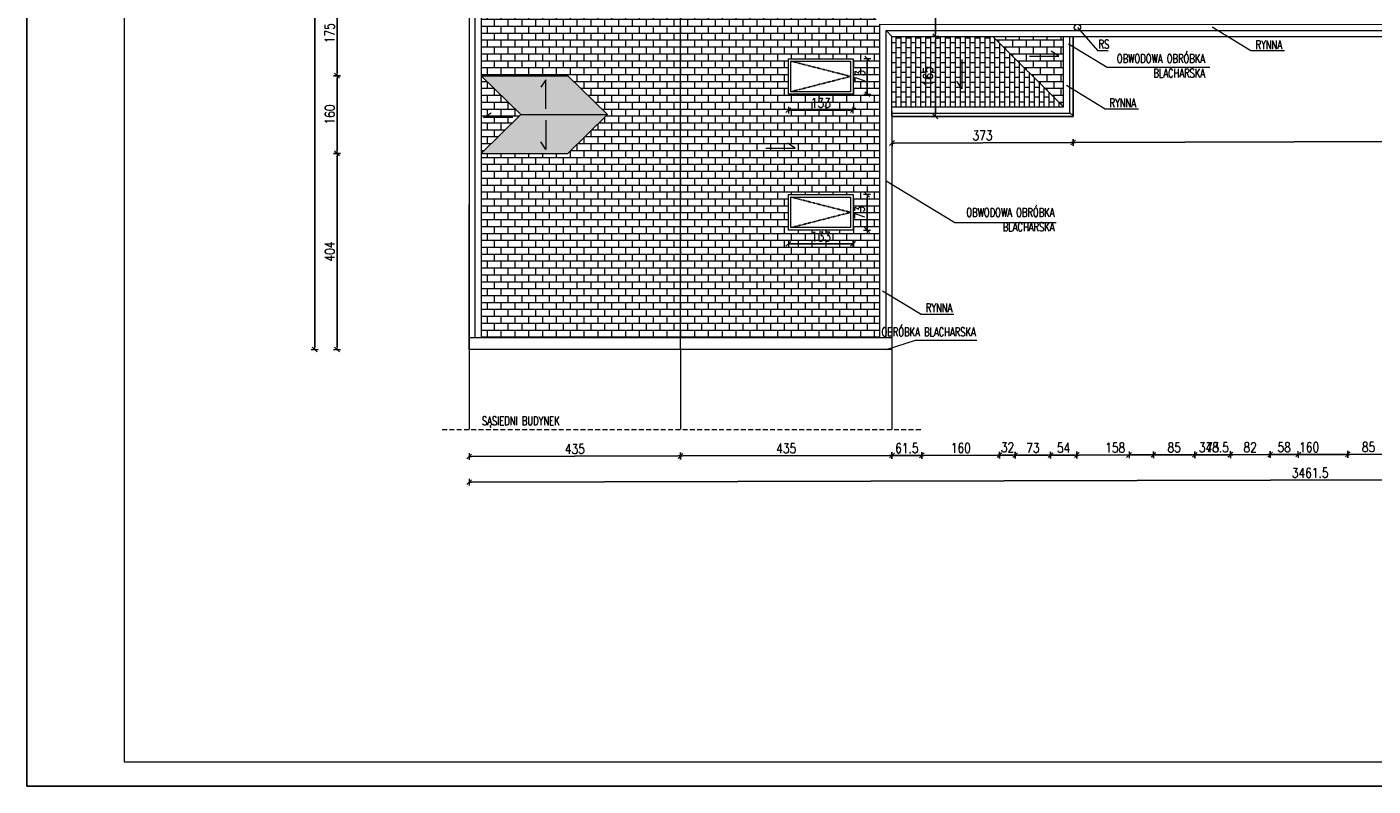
# Model space of a CAD drawing. Header units: millimetres. Extents: x 5973 to 39040, y 4443 to 37727.
# Tile 18 of 52: x 5993 to 8764, y 19643 to 21206. Entities that reach past the tile are written whole.
import ezdxf

# ---------------------------------------------------------------- set-up
doc = ezdxf.new("R2010")
doc.units = ezdxf.units.MM
doc.linetypes.add('DASHDOT', pattern=[1, 0.5, -0.25, 0, -0.25])
doc.linetypes.add('DASHED', pattern=[0.75, 0.5, -0.25])
for name, color, linetype, lineweight in [('!MODUS_OPIS', 3, 'Continuous', 13), ('_MODUS - Ramka', 1, 'Continuous', 15), ('Cienka', 3, 'Continuous', 9), ('Widok', 1, 'Continuous', 15), ('WYMIAROWANIE', 1, 'Continuous', 18)]:
    doc.layers.add(name, color=color, linetype=linetype, lineweight=lineweight)
doc.layers.add('OSIE', color=1, linetype='DASHDOT')
doc.styles.add('TXT', font='simplex.shx', dxfattribs={"width": 0.8})
doc.dimstyles.new('DIM100', dxfattribs={"dimscale": 5, "dimtxt": 4, "dimasz": 1, "dimexe": 0, "dimexo": 0, "dimgap": 1, "dimtad": 1, "dimdec": 4, "dimrnd": 0.5, "dimdsep": 46, "dimtxsty": 'TXT', "dimblk1": 'TICK1', "dimblk2": 'TICK1', "dimsah": 1, "dimcen": 0, "dimse1": 1, "dimse2": 1, "dimclrd": 1, "dimclre": 7, "dimclrt": 9, "dimadec": 0, "dimazin": 0, "dimtfac": 1, "dimtdec": 4, "dimtmove": 2, "dimatfit": 3, "dimldrblk": 'TICK1', "dimfxl": 1, "dimtolj": 1, "dimarcsym": 0})
pattern_1 = [(90, (0.04, 0), (-10.16, 6e-16), []), (180, (0.04, 0), (-10.16, -10.16), [10.16, -10.16])]

# ---------------------------------------------------------------- blocks, each defined once
blk = doc.blocks.new('TICK1')
at = {"color": 2}
blk.add_line((-1, -1), (1, 1), dxfattribs=at)
at = {"color": 0}
for p, q in [((0, 0), (-1, 0)), ((0, -1.4), (0, 1.4))]:
    blk.add_line(p, q, dxfattribs=at)
blk = doc.blocks.new('*D25')
at = {"layer": 'Defpoints', "color": 0, "transparency": 16777216}
for p in [(7772.5, 21187), (7772.5, 21022), (7863.1, 21022)]:
    blk.add_point(p, dxfattribs=at)
at = {"layer": 'WYMIAROWANIE', "color": 1, "lineweight": -2, "transparency": 16777216}
blk.add_line((7863.1, 21182), (7863.1, 21027), dxfattribs=at)
at = {"layer": 'WYMIAROWANIE', "color": 1, "lineweight": -2, "transparency": 16777216, "xscale": 5, "yscale": 5, "zscale": 5}
for p, rotation in [((7863.1, 21187), 90), ((7863.1, 21022), 270)]:
    blk.add_blockref('TICK1', p, dxfattribs=dict(at, rotation=rotation))
at = {"layer": 'WYMIAROWANIE', "color": 9, "transparency": 16777216, "insert": (7848.1, 21104.5), "char_height": 20, "attachment_point": 5, "rotation": 90, "style": 'TXT'}
blk.add_mtext('\\A1;165', dxfattribs=at)
blk = doc.blocks.new('*D48')
at = {"layer": 'Defpoints', "color": 0, "transparency": 16777216}
for p in [(8246.4, 20879.1), (7893.4, 20379.1), (10601.4, 20379.1)]:
    blk.add_point(p, dxfattribs=at)
at = {"layer": 'WYMIAROWANIE', "color": 1, "lineweight": -2, "transparency": 16777216}
blk.add_line((10601.4, 20874.1), (10601.4, 20384.1), dxfattribs=at)
at = {"layer": 'WYMIAROWANIE', "color": 1, "lineweight": -2, "transparency": 16777216, "xscale": 5, "yscale": 5, "zscale": 5}
for p, rotation in [((10601.4, 20879.1), 90), ((10601.4, 20379.1), 270)]:
    blk.add_blockref('TICK1', p, dxfattribs=dict(at, rotation=rotation))
at = {"layer": 'WYMIAROWANIE', "color": 9, "transparency": 16777216, "insert": (10586.4, 20629.1), "char_height": 20, "attachment_point": 5, "rotation": 90, "style": 'TXT'}
blk.add_mtext('\\A1;500', dxfattribs=at)
blk = doc.blocks.new('*D49')
at = {"layer": 'Defpoints', "color": 0, "transparency": 16777216}
for p in [(7909.6, 22897.2), (10641.8, 22897.2), (7909.6, 20379.1)]:
    blk.add_point(p, dxfattribs=at)
at = {"layer": 'WYMIAROWANIE', "color": 1, "lineweight": -2, "transparency": 16777216}
blk.add_line((10641.8, 20384.1), (10641.8, 22892.2), dxfattribs=at)
at = {"layer": 'WYMIAROWANIE', "color": 1, "lineweight": -2, "transparency": 16777216, "xscale": 5, "yscale": 5, "zscale": 5}
for p, rotation in [((10641.8, 22897.2), 90), ((10641.8, 20379.1), 270)]:
    blk.add_blockref('TICK1', p, dxfattribs=dict(at, rotation=rotation))
at = {"layer": 'WYMIAROWANIE', "color": 9, "transparency": 16777216, "insert": (10626.8, 21638.2), "char_height": 20, "attachment_point": 5, "rotation": 90, "style": 'TXT'}
blk.add_mtext('\\A1;2518', dxfattribs=at)
blk = doc.blocks.new('*D58')
at = {"layer": 'Defpoints', "color": 0, "transparency": 16777216}
for p in [(6778.3, 21281), (6631.7, 21106), (6778.3, 21106)]:
    blk.add_point(p, dxfattribs=at)
at = {"layer": 'WYMIAROWANIE', "color": 1, "lineweight": -2, "transparency": 16777216}
blk.add_line((6631.7, 21276), (6631.7, 21111), dxfattribs=at)
at = {"layer": 'WYMIAROWANIE', "color": 1, "lineweight": -2, "transparency": 16777216, "xscale": 5, "yscale": 5, "zscale": 5}
for p, rotation in [((6631.7, 21281), 90), ((6631.7, 21106), 270)]:
    blk.add_blockref('TICK1', p, dxfattribs=dict(at, rotation=rotation))
at = {"layer": 'WYMIAROWANIE', "color": 9, "transparency": 16777216, "insert": (6616.7, 21193.5), "char_height": 20, "attachment_point": 5, "rotation": 90, "style": 'TXT'}
blk.add_mtext('\\A1;175', dxfattribs=at)
blk = doc.blocks.new('*D59')
at = {"layer": 'Defpoints', "color": 0, "transparency": 16777216}
for p in [(6778.3, 21106), (6631.7, 20946), (6778.3, 20946)]:
    blk.add_point(p, dxfattribs=at)
at = {"layer": 'WYMIAROWANIE', "color": 1, "lineweight": -2, "transparency": 16777216}
blk.add_line((6631.7, 21101), (6631.7, 20951), dxfattribs=at)
at = {"layer": 'WYMIAROWANIE', "color": 1, "lineweight": -2, "transparency": 16777216, "xscale": 5, "yscale": 5, "zscale": 5}
for p, rotation in [((6631.7, 21106), 90), ((6631.7, 20946), 270)]:
    blk.add_blockref('TICK1', p, dxfattribs=dict(at, rotation=rotation))
at = {"layer": 'WYMIAROWANIE', "color": 9, "transparency": 16777216, "insert": (6616.7, 21026), "char_height": 20, "attachment_point": 5, "rotation": 90, "style": 'TXT'}
blk.add_mtext('\\A1;160', dxfattribs=at)
blk = doc.blocks.new('*D60')
at = {"layer": 'Defpoints', "color": 0, "transparency": 16777216}
for p in [(6778.3, 20946), (6631.7, 20542), (6778.3, 20542)]:
    blk.add_point(p, dxfattribs=at)
at = {"layer": 'WYMIAROWANIE', "color": 1, "lineweight": -2, "transparency": 16777216}
blk.add_line((6631.7, 20941), (6631.7, 20547), dxfattribs=at)
at = {"layer": 'WYMIAROWANIE', "color": 1, "lineweight": -2, "transparency": 16777216, "xscale": 5, "yscale": 5, "zscale": 5}
for p, rotation in [((6631.7, 20946), 90), ((6631.7, 20542), 270)]:
    blk.add_blockref('TICK1', p, dxfattribs=dict(at, rotation=rotation))
at = {"layer": 'WYMIAROWANIE', "color": 9, "transparency": 16777216, "insert": (6616.7, 20744), "char_height": 20, "attachment_point": 5, "rotation": 90, "style": 'TXT'}
blk.add_mtext('\\A1;404', dxfattribs=at)
blk = doc.blocks.new('*D61')
at = {"layer": 'Defpoints', "color": 0, "transparency": 16777216}
for p in [(6585.7, 23060), (6733.3, 23060), (6733.3, 20542)]:
    blk.add_point(p, dxfattribs=at)
at = {"layer": 'WYMIAROWANIE', "color": 1, "lineweight": -2, "transparency": 16777216}
blk.add_line((6585.7, 20547), (6585.7, 23055), dxfattribs=at)
at = {"layer": 'WYMIAROWANIE', "color": 1, "lineweight": -2, "transparency": 16777216, "xscale": 5, "yscale": 5, "zscale": 5}
for p, rotation in [((6585.7, 23060), 90), ((6585.7, 20542), 270)]:
    blk.add_blockref('TICK1', p, dxfattribs=dict(at, rotation=rotation))
at = {"layer": 'WYMIAROWANIE', "color": 9, "transparency": 16777216, "insert": (6570.7, 21801), "char_height": 20, "attachment_point": 5, "rotation": 90, "style": 'TXT'}
blk.add_mtext('\\A1;2518', dxfattribs=at)
blk = doc.blocks.new('*D62')
at = {"layer": 'Defpoints', "color": 0, "transparency": 16777216}
for p in [(6903.5, 20379.1), (7338.6, 20380.2), (7338.7, 20322.7)]:
    blk.add_point(p, dxfattribs=at)
at = {"layer": 'WYMIAROWANIE', "color": 1, "lineweight": -2, "transparency": 16777216}
blk.add_line((6908.6, 20321.7), (7333.7, 20322.7), dxfattribs=at)
at = {"layer": 'WYMIAROWANIE', "color": 1, "lineweight": -2, "transparency": 16777216, "xscale": 5, "yscale": 5, "zscale": 5}
for p, rotation in [((6903.6, 20321.7), 180.1361048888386), ((7338.7, 20322.7), 0.1361048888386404)]:
    blk.add_blockref('TICK1', p, dxfattribs=dict(at, rotation=rotation))
at = {"layer": 'WYMIAROWANIE', "color": 9, "transparency": 16777216, "insert": (7121.1, 20337.2), "char_height": 20, "attachment_point": 5, "rotation": 0.1361, "style": 'TXT'}
blk.add_mtext('\\A1;435', dxfattribs=at)
blk = doc.blocks.new('*D63')
at = {"layer": 'Defpoints', "color": 0, "transparency": 16777216}
for p in [(7338.6, 20380.2), (7773.7, 20379.1), (7773.8, 20323.8)]:
    blk.add_point(p, dxfattribs=at)
at = {"layer": 'WYMIAROWANIE', "color": 1, "lineweight": -2, "transparency": 16777216}
blk.add_line((7343.7, 20322.7), (7768.8, 20323.7), dxfattribs=at)
at = {"layer": 'WYMIAROWANIE', "color": 1, "lineweight": -2, "transparency": 16777216, "xscale": 5, "yscale": 5, "zscale": 5}
for p, rotation in [((7338.7, 20322.7), 180.1361048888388), ((7773.8, 20323.8), 0.1361048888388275)]:
    blk.add_blockref('TICK1', p, dxfattribs=dict(at, rotation=rotation))
at = {"layer": 'WYMIAROWANIE', "color": 9, "transparency": 16777216, "insert": (7556.3, 20338.2), "char_height": 20, "attachment_point": 5, "rotation": 0.1361, "style": 'TXT'}
blk.add_mtext('\\A1;435', dxfattribs=at)
blk = doc.blocks.new('*D64')
at = {"layer": 'Defpoints', "color": 0, "transparency": 16777216}
for p in [(7833.6, 21049), (7773.7, 20379.1), (7835.3, 20323.9)]:
    blk.add_point(p, dxfattribs=at)
at = {"layer": 'WYMIAROWANIE', "color": 1, "lineweight": -2, "transparency": 16777216}
blk.add_line((7778.8, 20323.8), (7830.3, 20323.9), dxfattribs=at)
at = {"layer": 'WYMIAROWANIE', "color": 1, "lineweight": -2, "transparency": 16777216, "xscale": 5, "yscale": 5, "zscale": 5}
for p, rotation in [((7773.8, 20323.8), 180.1361048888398), ((7835.3, 20323.9), 0.136104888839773)]:
    blk.add_blockref('TICK1', p, dxfattribs=dict(at, rotation=rotation))
at = {"layer": 'WYMIAROWANIE', "color": 9, "transparency": 16777216, "insert": (7804.5, 20338.8), "char_height": 20, "attachment_point": 5, "rotation": 0.1361, "style": 'TXT'}
blk.add_mtext('\\A1;61.5', dxfattribs=at)
blk = doc.blocks.new('*D65')
at = {"layer": 'Defpoints', "color": 0, "transparency": 16777216}
for p in [(7833.6, 21049), (7993.6, 21049), (7995.3, 20324.3)]:
    blk.add_point(p, dxfattribs=at)
at = {"layer": 'WYMIAROWANIE', "color": 1, "lineweight": -2, "transparency": 16777216}
blk.add_line((7840.3, 20323.9), (7990.3, 20324.3), dxfattribs=at)
at = {"layer": 'WYMIAROWANIE', "color": 1, "lineweight": -2, "transparency": 16777216, "xscale": 5, "yscale": 5, "zscale": 5}
for p, rotation in [((7835.3, 20323.9), 180.1361048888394), ((7995.3, 20324.3), 0.1361048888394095)]:
    blk.add_blockref('TICK1', p, dxfattribs=dict(at, rotation=rotation))
at = {"layer": 'WYMIAROWANIE', "color": 9, "transparency": 16777216, "insert": (7915.3, 20339.1), "char_height": 20, "attachment_point": 5, "rotation": 0.1361, "style": 'TXT'}
blk.add_mtext('\\A1;160', dxfattribs=at)
blk = doc.blocks.new('*D66')
at = {"layer": 'Defpoints', "color": 0, "transparency": 16777216}
for p in [(8025.5, 21104.2), (7993.6, 21049), (8027.3, 20324.4)]:
    blk.add_point(p, dxfattribs=at)
at = {"layer": 'WYMIAROWANIE', "color": 1, "lineweight": -2, "transparency": 16777216}
blk.add_line((8000.3, 20324.3), (8022.3, 20324.3), dxfattribs=at)
at = {"layer": 'WYMIAROWANIE', "color": 1, "lineweight": -2, "transparency": 16777216, "xscale": 5, "yscale": 5, "zscale": 5}
for p, rotation in [((7995.3, 20324.3), 180.1361048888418), ((8027.3, 20324.4), 0.1361048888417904)]:
    blk.add_blockref('TICK1', p, dxfattribs=dict(at, rotation=rotation))
at = {"layer": 'WYMIAROWANIE', "color": 9, "transparency": 16777216, "insert": (8011.4, 20340.6), "char_height": 20, "attachment_point": 5, "rotation": 0.1361, "style": 'TXT'}
blk.add_mtext('\\A1;32', dxfattribs=at)
blk = doc.blocks.new('*D67')
at = {"layer": 'Defpoints', "color": 0, "transparency": 16777216}
for p in [(8025.5, 21104.2), (8098.5, 21104.2), (8100.3, 20324.5)]:
    blk.add_point(p, dxfattribs=at)
at = {"layer": 'WYMIAROWANIE', "color": 1, "lineweight": -2, "transparency": 16777216}
blk.add_line((8032.3, 20324.4), (8095.3, 20324.5), dxfattribs=at)
at = {"layer": 'WYMIAROWANIE', "color": 1, "lineweight": -2, "transparency": 16777216, "xscale": 5, "yscale": 5, "zscale": 5}
for p, rotation in [((8027.3, 20324.4), 180.1361048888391), ((8100.3, 20324.5), 0.1361048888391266)]:
    blk.add_blockref('TICK1', p, dxfattribs=dict(at, rotation=rotation))
at = {"layer": 'WYMIAROWANIE', "color": 9, "transparency": 16777216, "insert": (8063.8, 20339.4), "char_height": 20, "attachment_point": 5, "rotation": 0.1361, "style": 'TXT'}
blk.add_mtext('\\A1;73', dxfattribs=at)
blk = doc.blocks.new('*D68')
at = {"layer": 'Defpoints', "color": 0, "transparency": 16777216}
for p in [(8098.5, 21104.2), (8152.5, 21051.1), (8154.2, 20324.7)]:
    blk.add_point(p, dxfattribs=at)
at = {"layer": 'WYMIAROWANIE', "color": 1, "lineweight": -2, "transparency": 16777216}
blk.add_line((8105.3, 20324.5), (8149.2, 20324.6), dxfattribs=at)
at = {"layer": 'WYMIAROWANIE', "color": 1, "lineweight": -2, "transparency": 16777216, "xscale": 5, "yscale": 5, "zscale": 5}
for p, rotation in [((8100.3, 20324.5), 180.1361048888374), ((8154.2, 20324.7), 0.1361048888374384)]:
    blk.add_blockref('TICK1', p, dxfattribs=dict(at, rotation=rotation))
at = {"layer": 'WYMIAROWANIE', "color": 9, "transparency": 16777216, "insert": (8127.2, 20339.6), "char_height": 20, "attachment_point": 5, "rotation": 0.1361, "style": 'TXT'}
blk.add_mtext('\\A1;54', dxfattribs=at)
blk = doc.blocks.new('*D69')
at = {"layer": 'Defpoints', "color": 0, "transparency": 16777216}
for p in [(8152.5, 21051.1), (8310.5, 21049), (8312.2, 20325)]:
    blk.add_point(p, dxfattribs=at)
at = {"layer": 'WYMIAROWANIE', "color": 1, "lineweight": -2, "transparency": 16777216}
blk.add_line((8159.2, 20324.7), (8307.2, 20325), dxfattribs=at)
at = {"layer": 'WYMIAROWANIE', "color": 1, "lineweight": -2, "transparency": 16777216, "xscale": 5, "yscale": 5, "zscale": 5}
for p, rotation in [((8154.2, 20324.7), 180.1361048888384), ((8312.2, 20325), 0.1361048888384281)]:
    blk.add_blockref('TICK1', p, dxfattribs=dict(at, rotation=rotation))
at = {"layer": 'WYMIAROWANIE', "color": 9, "transparency": 16777216, "insert": (8233.2, 20339.8), "char_height": 20, "attachment_point": 5, "rotation": 0.1361, "style": 'TXT'}
blk.add_mtext('\\A1;158', dxfattribs=at)
blk = doc.blocks.new('*D70')
at = {"layer": 'Defpoints', "color": 0, "transparency": 16777216}
for p in [(8395.5, 21104.2), (8310.5, 21049), (8397.3, 20325.2)]:
    blk.add_point(p, dxfattribs=at)
at = {"layer": 'WYMIAROWANIE', "color": 1, "lineweight": -2, "transparency": 16777216}
blk.add_line((8317.2, 20325), (8392.3, 20325.2), dxfattribs=at)
at = {"layer": 'WYMIAROWANIE', "color": 1, "lineweight": -2, "transparency": 16777216, "xscale": 5, "yscale": 5, "zscale": 5}
for p, rotation in [((8312.2, 20325), 180.1361048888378), ((8397.3, 20325.2), 0.1361048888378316)]:
    blk.add_blockref('TICK1', p, dxfattribs=dict(at, rotation=rotation))
at = {"layer": 'WYMIAROWANIE', "color": 9, "transparency": 16777216, "insert": (8354.7, 20340.1), "char_height": 20, "attachment_point": 5, "rotation": 0.1361, "style": 'TXT'}
blk.add_mtext('\\A1;85', dxfattribs=at)
blk = doc.blocks.new('*D71')
at = {"layer": 'Defpoints', "color": 0, "transparency": 16777216}
for p in [(8395.5, 21104.2), (8468.5, 21104.2), (8470.3, 20325.4)]:
    blk.add_point(p, dxfattribs=at)
at = {"layer": 'WYMIAROWANIE', "color": 1, "lineweight": -2, "transparency": 16777216}
blk.add_line((8402.3, 20325.3), (8465.3, 20325.4), dxfattribs=at)
at = {"layer": 'WYMIAROWANIE', "color": 1, "lineweight": -2, "transparency": 16777216, "xscale": 5, "yscale": 5, "zscale": 5}
for p, rotation in [((8397.3, 20325.2), 180.1361048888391), ((8470.3, 20325.4), 0.1361048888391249)]:
    blk.add_blockref('TICK1', p, dxfattribs=dict(at, rotation=rotation))
at = {"layer": 'WYMIAROWANIE', "color": 9, "transparency": 16777216, "insert": (8433.8, 20340.3), "char_height": 20, "attachment_point": 5, "rotation": 0.1361, "style": 'TXT'}
blk.add_mtext('\\A1;73', dxfattribs=at)
blk = doc.blocks.new('*D72')
at = {"layer": 'Defpoints', "color": 0, "transparency": 16777216}
for p in [(8468.5, 21104.2), (8550.5, 21049), (8552.2, 20325.6)]:
    blk.add_point(p, dxfattribs=at)
at = {"layer": 'WYMIAROWANIE', "color": 1, "lineweight": -2, "transparency": 16777216}
blk.add_line((8475.3, 20325.4), (8547.2, 20325.6), dxfattribs=at)
at = {"layer": 'WYMIAROWANIE', "color": 1, "lineweight": -2, "transparency": 16777216, "xscale": 5, "yscale": 5, "zscale": 5}
for p, rotation in [((8470.3, 20325.4), 180.1361048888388), ((8552.2, 20325.6), 0.1361048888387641)]:
    blk.add_blockref('TICK1', p, dxfattribs=dict(at, rotation=rotation))
at = {"layer": 'WYMIAROWANIE', "color": 9, "transparency": 16777216, "insert": (8511.2, 20340.5), "char_height": 20, "attachment_point": 5, "rotation": 0.1361, "style": 'TXT'}
blk.add_mtext('\\A1;82', dxfattribs=at)
blk = doc.blocks.new('*D73')
at = {"layer": 'Defpoints', "color": 0, "transparency": 16777216}
for p in [(8550.5, 21049), (8710.5, 21049), (8712.2, 20326)]:
    blk.add_point(p, dxfattribs=at)
at = {"layer": 'WYMIAROWANIE', "color": 1, "lineweight": -2, "transparency": 16777216}
blk.add_line((8557.2, 20325.6), (8707.2, 20326), dxfattribs=at)
at = {"layer": 'WYMIAROWANIE', "color": 1, "lineweight": -2, "transparency": 16777216, "xscale": 5, "yscale": 5, "zscale": 5}
for p, rotation in [((8552.2, 20325.6), 180.1361048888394), ((8712.2, 20326), 0.136104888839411)]:
    blk.add_blockref('TICK1', p, dxfattribs=dict(at, rotation=rotation))
at = {"layer": 'WYMIAROWANIE', "color": 9, "transparency": 16777216, "insert": (8632.2, 20340.8), "char_height": 20, "attachment_point": 5, "rotation": 0.1361, "style": 'TXT'}
blk.add_mtext('\\A1;160', dxfattribs=at)
blk = doc.blocks.new('*D74')
at = {"layer": 'Defpoints', "color": 0, "transparency": 16777216}
for p in [(8795.5, 21104.2), (8710.5, 21049), (8797.3, 20326.2)]:
    blk.add_point(p, dxfattribs=at)
at = {"layer": 'WYMIAROWANIE', "color": 1, "lineweight": -2, "transparency": 16777216}
blk.add_line((8717.2, 20326), (8792.3, 20326.2), dxfattribs=at)
at = {"layer": 'WYMIAROWANIE', "color": 1, "lineweight": -2, "transparency": 16777216, "xscale": 5, "yscale": 5, "zscale": 5}
for p, rotation in [((8712.2, 20326), 180.1361048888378), ((8797.3, 20326.2), 0.1361048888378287)]:
    blk.add_blockref('TICK1', p, dxfattribs=dict(at, rotation=rotation))
at = {"layer": 'WYMIAROWANIE', "color": 9, "transparency": 16777216, "insert": (8754.7, 20341.1), "char_height": 20, "attachment_point": 5, "rotation": 0.1361, "style": 'TXT'}
blk.add_mtext('\\A1;85', dxfattribs=at)
blk = doc.blocks.new('*D83')
at = {"layer": 'Defpoints', "color": 0, "transparency": 16777216}
for p in [(6903.5, 20338.1), (10365, 20346.3), (10365.2, 20277)]:
    blk.add_point(p, dxfattribs=at)
at = {"layer": 'WYMIAROWANIE', "color": 1, "lineweight": -2, "transparency": 16777216}
blk.add_line((6908.6, 20268.8), (10360.2, 20277), dxfattribs=at)
at = {"layer": 'WYMIAROWANIE', "color": 1, "lineweight": -2, "transparency": 16777216, "xscale": 5, "yscale": 5, "zscale": 5}
for p, rotation in [((10365.2, 20277), 0.136104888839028), ((6903.6, 20268.8), 180.136104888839)]:
    blk.add_blockref('TICK1', p, dxfattribs=dict(at, rotation=rotation))
at = {"layer": 'WYMIAROWANIE', "color": 9, "transparency": 16777216, "insert": (8634.4, 20287.9), "char_height": 20, "attachment_point": 5, "rotation": 0.1361, "style": 'TXT'}
blk.add_mtext('\\A1;3461.5', dxfattribs=at)
blk = doc.blocks.new('*D84')
at = {"layer": 'Defpoints', "color": 0, "transparency": 16777216}
for p in [(7773.7, 21022), (8146.7, 21023), (8146.9, 20968.3)]:
    blk.add_point(p, dxfattribs=at)
at = {"layer": 'WYMIAROWANIE', "color": 1, "lineweight": -2, "transparency": 16777216}
blk.add_line((7778.9, 20967.3), (8141.9, 20968.3), dxfattribs=at)
at = {"layer": 'WYMIAROWANIE', "color": 1, "lineweight": -2, "transparency": 16777216, "xscale": 5, "yscale": 5, "zscale": 5}
for p, rotation in [((7773.9, 20967.3), 180.1587716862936), ((8146.9, 20968.3), 0.1587716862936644)]:
    blk.add_blockref('TICK1', p, dxfattribs=dict(at, rotation=rotation))
at = {"layer": 'WYMIAROWANIE', "color": 9, "transparency": 16777216, "insert": (7960.3, 20982.8), "char_height": 20, "attachment_point": 5, "rotation": 0.1588, "style": 'TXT'}
blk.add_mtext('\\A1;373', dxfattribs=at)
blk = doc.blocks.new('*D85')
at = {"layer": 'Defpoints', "color": 0, "transparency": 16777216}
for p in [(10363.5, 21186.8), (8146.7, 21023), (10364.1, 20974.4)]:
    blk.add_point(p, dxfattribs=at)
at = {"layer": 'WYMIAROWANIE', "color": 1, "lineweight": -2, "transparency": 16777216}
blk.add_line((8151.9, 20968.3), (10359.1, 20974.4), dxfattribs=at)
at = {"layer": 'WYMIAROWANIE', "color": 1, "lineweight": -2, "transparency": 16777216, "xscale": 5, "yscale": 5, "zscale": 5}
for p, rotation in [((8146.9, 20968.3), 180.1587716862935), ((10364.1, 20974.4), 0.1587716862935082)]:
    blk.add_blockref('TICK1', p, dxfattribs=dict(at, rotation=rotation))
at = {"layer": 'WYMIAROWANIE', "color": 9, "transparency": 16777216, "insert": (9255.4, 20986.4), "char_height": 20, "attachment_point": 5, "rotation": 0.1588, "style": 'TXT'}
blk.add_mtext('\\A1;2217', dxfattribs=at)
blk = doc.blocks.new('*D86')
at = {"layer": 'Defpoints', "color": 0, "transparency": 16777216}
for p in [(8550.5, 21049), (8609.6, 20596.1), (8610.2, 20325.7)]:
    blk.add_point(p, dxfattribs=at)
at = {"layer": 'WYMIAROWANIE', "color": 1, "lineweight": -2, "transparency": 16777216}
blk.add_line((8557.2, 20325.6), (8605.2, 20325.7), dxfattribs=at)
at = {"layer": 'WYMIAROWANIE', "color": 1, "lineweight": -2, "transparency": 16777216, "xscale": 5, "yscale": 5, "zscale": 5}
for p, rotation in [((8552.2, 20325.6), 180.1361048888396), ((8610.2, 20325.7), 0.1361048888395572)]:
    blk.add_blockref('TICK1', p, dxfattribs=dict(at, rotation=rotation))
at = {"layer": 'WYMIAROWANIE', "color": 9, "transparency": 16777216, "insert": (8581.2, 20340.7), "char_height": 20, "attachment_point": 5, "rotation": 0.1361, "style": 'TXT'}
blk.add_mtext('\\A1;58', dxfattribs=at)
blk = doc.blocks.new('*D87')
at = {"layer": 'Defpoints', "color": 0, "transparency": 16777216}
for p in [(8260.5, 20856.8), (8609.6, 20596.1), (8261.7, 20324.9)]:
    blk.add_point(p, dxfattribs=at)
at = {"layer": 'WYMIAROWANIE', "color": 1, "lineweight": -2, "transparency": 16777216}
blk.add_line((8605.2, 20325.7), (8266.7, 20324.9), dxfattribs=at)
at = {"layer": 'WYMIAROWANIE', "color": 1, "lineweight": -2, "transparency": 16777216, "xscale": 5, "yscale": 5, "zscale": 5}
for p, rotation in [((8261.7, 20324.9), 180.1361048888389), ((8610.2, 20325.7), 0.1361048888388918)]:
    blk.add_blockref('TICK1', p, dxfattribs=dict(at, rotation=rotation))
at = {"layer": 'WYMIAROWANIE', "color": 9, "transparency": 16777216, "insert": (8436, 20340.3), "char_height": 20, "attachment_point": 5, "rotation": 0.1361, "style": 'TXT'}
blk.add_mtext('\\A1;348.5', dxfattribs=at)
blk = doc.blocks.new('*D96')
at = {"layer": 'Defpoints', "color": 0, "transparency": 16777216}
for p in [(7560.7, 20780.4), (7693.7, 20780.4), (7693.7, 20759.6)]:
    blk.add_point(p, dxfattribs=at)
at = {"layer": 'WYMIAROWANIE', "color": 1, "lineweight": -2, "transparency": 16777216}
blk.add_line((7565.7, 20759.6), (7688.7, 20759.6), dxfattribs=at)
at = {"layer": 'WYMIAROWANIE', "color": 1, "lineweight": -2, "transparency": 16777216, "xscale": 5, "yscale": 5, "zscale": 5, "rotation": 180}
blk.add_blockref('TICK1', (7560.7, 20759.6), dxfattribs=at)
at = {"layer": 'WYMIAROWANIE', "color": 1, "lineweight": -2, "transparency": 16777216, "xscale": 5, "yscale": 5, "zscale": 5}
blk.add_blockref('TICK1', (7693.7, 20759.6), dxfattribs=at)
at = {"layer": 'WYMIAROWANIE', "color": 9, "transparency": 16777216, "insert": (7627.2, 20774.6), "char_height": 20, "attachment_point": 5, "style": 'TXT'}
blk.add_mtext('\\A1;133', dxfattribs=at)
blk = doc.blocks.new('*D97')
at = {"layer": 'Defpoints', "color": 0, "transparency": 16777216}
for p in [(7705.9, 20861), (7722.5, 20861), (7705.9, 20788)]:
    blk.add_point(p, dxfattribs=at)
at = {"layer": 'WYMIAROWANIE', "color": 1, "lineweight": -2, "transparency": 16777216}
blk.add_line((7722.5, 20793), (7722.5, 20856), dxfattribs=at)
at = {"layer": 'WYMIAROWANIE', "color": 1, "lineweight": -2, "transparency": 16777216, "xscale": 5, "yscale": 5, "zscale": 5}
for p, rotation in [((7722.5, 20861), 90), ((7722.5, 20788), 270)]:
    blk.add_blockref('TICK1', p, dxfattribs=dict(at, rotation=rotation))
at = {"layer": 'WYMIAROWANIE', "color": 9, "transparency": 16777216, "insert": (7707.5, 20824.5), "char_height": 20, "attachment_point": 5, "rotation": 90, "style": 'TXT'}
blk.add_mtext('\\A1;73', dxfattribs=at)
blk = doc.blocks.new('*D98')
at = {"layer": 'Defpoints', "color": 0, "transparency": 16777216}
for p in [(7560.7, 21055.6), (7693.7, 21055.6), (7693.7, 21034.9)]:
    blk.add_point(p, dxfattribs=at)
at = {"layer": 'WYMIAROWANIE', "color": 1, "lineweight": -2, "transparency": 16777216}
blk.add_line((7565.7, 21034.9), (7688.7, 21034.9), dxfattribs=at)
at = {"layer": 'WYMIAROWANIE', "color": 1, "lineweight": -2, "transparency": 16777216, "xscale": 5, "yscale": 5, "zscale": 5, "rotation": 180}
blk.add_blockref('TICK1', (7560.7, 21034.9), dxfattribs=at)
at = {"layer": 'WYMIAROWANIE', "color": 1, "lineweight": -2, "transparency": 16777216, "xscale": 5, "yscale": 5, "zscale": 5}
blk.add_blockref('TICK1', (7693.7, 21034.9), dxfattribs=at)
at = {"layer": 'WYMIAROWANIE', "color": 9, "transparency": 16777216, "insert": (7627.2, 21049.9), "char_height": 20, "attachment_point": 5, "style": 'TXT'}
blk.add_mtext('\\A1;133', dxfattribs=at)
blk = doc.blocks.new('*D99')
at = {"layer": 'Defpoints', "color": 0, "transparency": 16777216}
for p in [(7706.6, 21141), (7723.1, 21141), (7706.6, 21068)]:
    blk.add_point(p, dxfattribs=at)
at = {"layer": 'WYMIAROWANIE', "color": 1, "lineweight": -2, "transparency": 16777216}
blk.add_line((7723.1, 21073), (7723.1, 21136), dxfattribs=at)
at = {"layer": 'WYMIAROWANIE', "color": 1, "lineweight": -2, "transparency": 16777216, "xscale": 5, "yscale": 5, "zscale": 5}
for p, rotation in [((7723.1, 21141), 90), ((7723.1, 21068), 270)]:
    blk.add_blockref('TICK1', p, dxfattribs=dict(at, rotation=rotation))
at = {"layer": 'WYMIAROWANIE', "color": 9, "transparency": 16777216, "insert": (7708.1, 21104.5), "char_height": 20, "attachment_point": 5, "rotation": 90, "style": 'TXT'}
blk.add_mtext('\\A1;73', dxfattribs=at)
blk = doc.blocks.new('*D134')
at = {"layer": 'Defpoints', "color": 0, "transparency": 16777216}
for p in [(7863.2, 21774), (7863.1, 21187), (7863.1, 21187)]:
    blk.add_point(p, dxfattribs=at)
at = {"layer": 'WYMIAROWANIE', "color": 1, "lineweight": -2, "transparency": 16777216}
blk.add_line((7863.2, 21769), (7863.1, 21192), dxfattribs=at)
at = {"layer": 'WYMIAROWANIE', "color": 1, "lineweight": -2, "transparency": 16777216, "xscale": 5, "yscale": 5, "zscale": 5}
for p, rotation in [((7863.2, 21774), 89.99483609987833), ((7863.1, 21187), 269.9948360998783)]:
    blk.add_blockref('TICK1', p, dxfattribs=dict(at, rotation=rotation))
at = {"layer": 'WYMIAROWANIE', "color": 9, "transparency": 16777216, "insert": (7848.2, 21480.5), "char_height": 20, "attachment_point": 5, "rotation": 89.9948, "style": 'TXT'}
blk.add_mtext('\\A1;587', dxfattribs=at)

msp = doc.modelspace()

# ---------------------------------------------------------------- hatches: boundary and pattern name
at = {"layer": 'Cienka', "transparency": 33554483}
h = msp.add_hatch(dxfattribs=at)
h.set_pattern_fill('AR-B816', color=256, scale=0.05, angle=90)
h.set_pattern_definition(pattern_1)
h.paths.add_polyline_path([(6867.4791, 22875.00517), (6867.4791, 22870.22669), (7237.4791, 22429.50517), (7296.9791, 22429.50517), (7330.29584, 22378.50517), (7471.53881, 22378.50517), (7604.4791, 22175.00517), (7604.4791, 22615.00517), (7594.4791, 22615.00517), (7594.4791, 22735.00517), (7604.4791, 22735.00517), (7604.4791, 22875.00517)])
h.paths.add_polyline_path([(7106.85244, 21776.00517), (6928.4791, 21776.00517), (7009.81219, 21696.00517), (7188.18553, 21696.00517)])
h.paths.add_polyline_path([(7106.85244, 21616.00517), (7188.18553, 21696.00517), (7009.81219, 21696.00517), (6928.4791, 21616.00517)])
h.paths.add_polyline_path([(7106.85244, 21441.00517), (6928.4791, 21441.00517), (7009.81219, 21361.00517), (7188.18553, 21361.00517)])
h.paths.add_polyline_path([(7106.85244, 21281.00517), (7188.18553, 21361.00517), (7009.81219, 21361.00517), (6928.4791, 21281.00517)])
h.paths.add_polyline_path([(7106.85244, 21106.00517), (6928.4791, 21106.00517), (7009.81219, 21026.00517), (7188.18553, 21026.00517)])
h.paths.add_polyline_path([(7106.85244, 20946.00517), (7188.18553, 21026.00517), (7009.81219, 21026.00517), (6928.4791, 20946.00517)])
h.paths.add_polyline_path([(7259.4791, 22705.00517), (7259.4791, 22605.00517), (7209.4791, 22605.00517), (7209.4791, 22705.00517)], flags=16)
h.paths.add_polyline_path([(7404.4791, 22523.67209), (7324.4791, 22605.00517), (7324.4791, 22875.00517), (7484.4791, 22875.00517), (7484.4791, 22605.00517)], flags=16)
h.paths.add_polyline_path([(7324.4791, 22875.00517), (7404.4791, 22793.67209), (7484.4791, 22875.00517)], flags=0)
h = msp.add_hatch(dxfattribs=at)
h.set_pattern_fill('AR-B816', color=256, scale=0.07)
h.paths.add_polyline_path([(7330.29584, 22378.50517), (7296.9791, 22429.50517), (6928.4791, 21984.00517), (6928.4791, 20566.97155), (7338.59852, 20566.97155), (7338.59852, 21768.00517), (7604.4791, 22175.00517), (7471.53881, 22378.50517)])
h.paths.add_polyline_path([(6928.4791, 21616.00517), (6928.4791, 21776.00517), (7106.85244, 21776.00517), (7188.18553, 21696.00517), (7106.85244, 21616.00517)], flags=16)
h.paths.add_polyline_path([(6928.4791, 21281.00517), (6928.4791, 21441.00517), (7106.85244, 21441.00517), (7188.18553, 21361.00517), (7106.85244, 21281.00517)], flags=16)
h.paths.add_polyline_path([(7194.81219, 22109.00517), (7294.81219, 22109.00517), (7294.81219, 22049.00517), (7194.81219, 22049.00517)], flags=16)
h.paths.add_polyline_path([(7194.81219, 21309.00517), (7294.81219, 21309.00517), (7294.81219, 21249.00517), (7194.81219, 21249.00517)], flags=16)
h.paths.add_polyline_path([(6928.4791, 20946.00517), (6928.4791, 21106.00517), (7106.85244, 21106.00517), (7188.18553, 21026.00517), (7106.85244, 20946.00517)], flags=16)
h.paths.add_polyline_path([(6983.4791, 21984.00517), (7116.4791, 21984.00517), (7116.4791, 21911.00517), (6983.4791, 21911.00517)], flags=16)
h.paths.add_polyline_path([(6988.4791, 21979.00517), (7111.4791, 21979.00517), (7111.4791, 21916.00517), (6988.4791, 21916.00517)], flags=0)
h = msp.add_hatch(dxfattribs=at)
h.set_pattern_fill('AR-B816', color=256, scale=0.07)
h.paths.add_polyline_path([(6928.4791, 21106.00517), (6928.4791, 20946.00517), (7009.81219, 21026.00517)])
h.paths.add_polyline_path([(6928.4791, 21441.00517), (6928.4791, 21281.00517), (7009.81219, 21361.00517)])
h.paths.add_polyline_path([(6928.4791, 21776.00517), (6928.4791, 21616.00517), (7009.81219, 21696.00517)])
h = msp.add_hatch(dxfattribs=at)
h.set_pattern_fill('AR-B816', color=256, scale=0.07)
h.paths.add_polyline_path([(7773.71793, 20566.97155), (7748.71793, 20566.97381), (7748.77606, 21212.00742), (7338.59852, 21768.00517), (7338.59852, 20566.97155)])
h.paths.add_polyline_path([(7560.71793, 21141.00517), (7693.71793, 21141.00517), (7693.71793, 21068.00517), (7560.71793, 21068.00517)], flags=16)
h.paths.add_polyline_path([(7560.71793, 20861.00517), (7693.71793, 20861.00517), (7693.71793, 20788.00517), (7560.71793, 20788.00517)], flags=16)
h.paths.add_polyline_path([(7565.71793, 21136.00517), (7688.71793, 21136.00517), (7688.71793, 21073.00517), (7565.71793, 21073.00517)], flags=0)
h.paths.add_polyline_path([(7565.71793, 20856.00517), (7688.71793, 20856.00517), (7688.71793, 20793.00517), (7565.71793, 20793.00517)], flags=0)
h = msp.add_hatch(dxfattribs=at)
h.set_pattern_fill('AR-B816', color=256, scale=0.05, angle=90)
h.set_pattern_definition(pattern_1)
h.paths.add_polyline_path([(7773.71793, 21041.97155), (8126.71964, 21041.98462), (7981.71783, 21186.98643), (7773.71793, 21187.00517)])
h = msp.add_hatch(dxfattribs=at)
h.set_pattern_fill('AR-B816', color=256, scale=0.07)
h.paths.add_polyline_path([(7981.71783, 21186.98643), (8126.73271, 21186.97336), (8126.71964, 21041.97155), (8126.73271, 21041.97155)])

# ---------------------------------------------------------------- linework, layer by layer
at = {"layer": '!MODUS_OPIS', "ltscale": 0.7}
for points in [[(8155.63867, 21205.46823), (8197.07127, 21158.14765)], [(8432.87288, 21206.39664), (8512.60764, 21158.06808), (8581.82256, 21158.06808)], [(8136.98593, 21171.73417), (8216.72069, 21123.4056), (8427.74961, 21123.4056)], [(8057.10891, 21146.51964), (8117.39148, 21146.51964), (8101.69289, 21156.56674)], [(8197.07127, 21158.14765), (8219.09634, 21158.14765)], [(7917.37422, 21139.21982), (7917.37422, 21078.93725), (7907.32713, 21094.63584)], [(7061.51848, 21037.48703), (7061.51848, 21097.7696), (7051.47138, 21082.07101)], [(8132.82267, 21086.31628), (8212.55743, 21037.98771), (8281.46066, 21037.98771)], [(6993.65186, 21019.74735), (6933.36929, 21019.74735), (6949.06788, 21029.79444)], [(7061.51848, 21014.52332), (7061.51848, 20954.24075), (7051.47138, 20969.93934)], [(7514.57222, 20957.05715), (7574.85479, 20957.05715), (7559.1562, 20967.10425)], [(7761.72461, 20889.28781), (7903.25133, 20803.5061), (8111.80334, 20803.5061)], [(7754.18785, 20663.15274), (7833.92261, 20614.82417), (7900.82222, 20614.82417)], [(7762.83669, 20541.97155), (7821.92735, 20561.38544), (7948.52795, 20561.38544)]]:
    msp.add_lwpolyline(points, dxfattribs=at)
at = {"layer": '_MODUS - Ramka'}
msp.add_lwpolyline([(6193.46904, 23792.76773), (6193.46904, 19692.76773), (11883.46904, 19692.76773), (11883.46904, 23792.76773)], close=True, dxfattribs=at)
at = {"layer": 'Defpoints'}
msp.add_lwpolyline([(5993.46904, 23842.76773), (5993.46904, 19642.76773), (11933.46904, 19642.76773), (11933.46904, 23842.76773), (5993.46904, 23842.76773)], dxfattribs=at)
at = {"layer": 'OSIE', "transparency": 33554687}
for points in [[(7565.71793, 21136.00517), (7688.71793, 21104.50517), (7565.71793, 21073.00517)], [(7565.71793, 20856.00517), (7688.71793, 20824.50517), (7565.71793, 20793.00517)]]:
    msp.add_lwpolyline(points, dxfattribs=at)
at = {"layer": 'Widok'}
for points in [[(10363.59909, 22314.00517), (9903.4791, 22314.00517), (9903.4791, 22900.00517), (9148.4791, 22900.00517), (9148.4791, 23060.00517), (7604.4791, 23060.00517), (7604.4791, 22900.00517), (6842.4791, 22900.00517), (6842.4791, 21959.00517), (6903.4791, 21959.00517), (6903.4791, 20541.97155)], [(7604.4791, 22888.00517), (6854.4791, 22888.00517), (6854.4791, 21971.00517), (6915.4791, 21971.00517), (6915.4791, 20566.97155)], [(7604.4791, 22875.00517), (6867.4791, 22875.00517), (6867.4791, 21984.00517), (6928.4791, 21984.00517), (6928.4791, 20566.97155)], [(7748.71793, 20566.97381), (7748.77606, 21212.00742), (10338.4975, 21211.77402), (10338.4975, 22289.83107)], [(7761.71793, 20566.97264), (7761.77489, 21199.00625), (10351.4975, 21198.77285), (10351.4975, 22302.35073)], [(7338.59852, 20543.00517), (7338.59852, 21768.00517)], [(7761.77489, 21199.00625), (7773.71793, 21187.00517)], [(8146.74748, 21185.93823), (8146.73271, 21021.97155), (7773.71793, 21021.97155), (7773.71793, 20541.97155), (6903.4791, 20541.97155), (6903.4791, 20840.97155)], [(7773.71793, 21187.00517), (10363.4975, 21186.77176)], [(7773.71793, 21023.00517), (7773.71793, 21187.00517)], [(8126.73271, 21041.97155), (7981.71783, 21186.98643)], [(8126.71964, 21041.97155), (8126.73271, 21186.97336), (8166.73271, 21186.97155), (8166.74758, 21186.96975)], [(8139.7215, 21028.97068), (8139.73212, 21186.97277), (8139.73212, 21186.97277)], [(8146.71793, 21023.00517), (8146.73271, 21186.97155), (8146.73271, 21021.97155)], [(7560.71793, 21068.00517), (7560.71793, 21141.00517), (7693.71793, 21141.00517), (7693.71793, 21068.00517), (7560.71793, 21068.00517)], [(7009.81219, 21026.00517), (7009.81219, 21026.00517), (6928.4791, 21106.00517), (7009.81219, 21026.00517), (6928.4791, 20946.00517)], [(6928.4791, 21106.00517), (7106.85244, 21106.00517)], [(6928.4791, 21106.00517), (6928.4791, 20946.00517)], [(7188.18553, 21026.00517), (7188.18553, 21026.00517), (7106.85244, 21106.00517), (7188.18553, 21026.00517), (7106.85244, 20946.00517)], [(7773.71793, 21032.72852), (7773.71793, 20541.97155)], [(7773.73271, 21041.97155), (8126.73271, 21041.97155)], [(7773.73271, 21028.97155), (8139.7215, 21028.97068)], [(8139.72155, 21029.64511), (8146.71793, 21023.00517)], [(7009.81219, 21026.00517), (7188.18553, 21026.00517)], [(7773.73271, 21021.97155), (8146.73271, 21021.97155)], [(6928.4791, 20946.00517), (7106.85244, 20946.00517)], [(7560.71793, 20788.00517), (7560.71793, 20861.00517), (7693.71793, 20861.00517), (7693.71793, 20788.00517), (7560.71793, 20788.00517)], [(6903.4791, 20556.97155), (6903.4791, 20566.97155), (7773.71793, 20566.97155)], [(6903.4791, 20541.97155), (6903.4791, 20377.43471)], [(7338.59852, 20541.97155), (7338.59852, 20377.43471)], [(7773.71793, 20541.97155), (7773.71793, 20377.43471)]]:
    msp.add_lwpolyline(points, dxfattribs=at)
for points in [[(7565.71793, 21073.00517), (7565.71793, 21136.00517), (7688.71793, 21136.00517), (7688.71793, 21073.00517)], [(7565.71793, 20793.00517), (7565.71793, 20856.00517), (7688.71793, 20856.00517), (7688.71793, 20793.00517)]]:
    msp.add_lwpolyline(points, close=True, dxfattribs=at)
at = {"layer": 'Widok', "linetype": 'DASHED', "ltscale": 20}
msp.add_lwpolyline([(6848.0699, 20377.43471), (7833.48896, 20377.43471)], dxfattribs=at)
at = {"layer": 'Widok'}
msp.add_circle((8155.63867, 21205.46823), 6.5, dxfattribs=at)

# ---------------------------------------------------------------- texts
at = {"layer": '!MODUS_OPIS', "ltscale": 0.7, "char_height": 18, "attachment_point": 3, "style": 'TXT'}
for s, width, insert in [('{\\W0.7;RS}', 202.8482185, (8221.18068, 21179.84009)), ('{\\W0.7;RYNNA}', 202.8482185, (8576.77148, 21178.61961)), ('{\\W0.7;OBWODOWA OBRÓBKA \\PBLACHARSKA}', 272.8369947, (8418.15005, 21150.28958)), ('{\\W0.7;RYNNA}', 202.8482185, (8276.08744, 21058.85616)), ('{\\W0.7;OBWODOWA OBRÓBKA \\PBLACHARSKA}', 233.7343748, (8108.23016, 20833.43249)), ('{\\W0.7;RYNNA}', 202.8482185, (7898.08646, 20636.96029)), ('{\\W0.7;OBRÓBKA BLACHARSKA}', 202.8482185, (7946.15876, 20587.31867)), ('{\\W0.7;SĄSIEDNI BUDYNEK}', 202.8482185, (7089.76945, 20404.04928))]:
    msp.add_mtext_dynamic_manual_height_columns(s, width=width, gutter_width=12.5, heights=[0], dxfattribs=dict(at, insert=insert))

# ---------------------------------------------------------------- dimensions: what is measured, and where the dimension line sits
at = {"layer": 'WYMIAROWANIE'}
for base, p1, p2, angle, picture, middle in [((6585.69661, 23060.00517), (6733.33551, 20541.97155), (6733.33551, 23060.00517), 90, '*D61', (6570.69661, 21800.98836)), ((10641.81381, 22897.17244), (7909.5763, 20379.13882), (7909.5763, 22897.17244), 90, '*D49', (10626.81381, 21638.15563)), ((6631.72377, 21106.00517), (6778.27421, 21281.00517), (6778.27421, 21106.00517), 90, '*D58', (6616.72377, 21193.50517)), ((7863.12825, 21021.97155), (7772.46659, 21187.00517), (7772.46659, 21021.97155), 90, '*D25', (7848.12825, 21104.48836)), ((10364.08588, 20974.44401), (8146.71793, 21023.00517), (10363.4975, 21186.77176), 180.15877169, '*D85', (9255.43613, 20986.37189)), ((7723.09616, 21141.00517), (7706.57577, 21068.00517), (7706.57577, 21141.00517), 90, '*D99', (7708.09616, 21104.50517)), ((6631.72377, 20946.00517), (6778.27421, 21106.00517), (6778.27421, 20946.00517), 90, '*D59', (6616.72377, 21026.00517)), ((8100.33112, 20324.53296), (8025.4791, 21104.17244), (8098.4791, 21104.17244), 180.13610489, '*D67', (8063.7957, 20339.44621)), ((8154.20404, 20324.66093), (8098.4791, 21104.17244), (8152.47849, 21051.05812), 180.13610489, '*D68', (8127.23195, 20339.5969)), ((8397.32945, 20325.23847), (8310.47685, 21049.02312), (8395.4791, 21104.17244), 180.13610489, '*D70', (8354.72742, 20340.13731)), ((8470.32904, 20325.41188), (8395.4791, 21104.17244), (8468.4791, 21104.17244), 180.13610489, '*D71', (8433.79361, 20340.32514)), ((8552.19531, 20325.60635), (8468.4791, 21104.17244), (8550.47685, 21049.02312), 180.13610489, '*D72', (8511.22654, 20340.50908)), ((8797.32719, 20326.18866), (8710.47685, 21049.02312), (8795.4791, 21104.17244), 180.13610489, '*D74', (8754.72517, 20341.0875)), ((7835.31877, 20323.90343), (7773.71793, 20379.13882), (7833.59626, 21049.02312), 180.13610489, '*D64', (7804.54849, 20338.83037)), ((7995.31786, 20324.2835), (7833.59626, 21049.02312), (7993.59626, 21049.02312), 180.13610489, '*D65', (7915.28268, 20339.09342)), ((8312.19666, 20325.03624), (8152.47849, 21051.05812), (8310.47685, 21049.02312), 180.13610489, '*D69', (8233.16472, 20339.84854)), ((8712.19441, 20325.98643), (8550.47685, 21049.02312), (8710.47685, 21049.02312), 180.13610489, '*D73', (8632.15923, 20340.79635)), ((8610.23391, 20325.74422), (8550.47685, 21049.02312), (8609.59174, 20596.07565), 180.13610489, '*D86', (8581.17898, 20340.67525)), ((6631.72377, 20541.97155), (6778.27421, 20946.00517), (6778.27421, 20541.97155), 90, '*D60', (6616.72377, 20743.98836)), ((7722.46232, 20861.00517), (7705.94193, 20788.00517), (7705.94193, 20861.00517), 90, '*D97', (7707.46232, 20824.50517)), ((10601.37801, 20379.13882), (8246.36492, 20879.13882), (7893.35014, 20379.13882), 90, '*D48', (10586.37801, 20629.13882)), ((8261.74606, 20324.9164), (8609.59174, 20596.07565), (8260.48257, 20856.80275), 180.13610489, '*D87', (8435.95435, 20340.33027)), ((7773.84948, 20323.75741), (7338.59852, 20380.17244), (7773.71793, 20379.13882), 180.13610489, '*D63', (7556.2566, 20338.24056))]:
    dim = msp.add_linear_dim(base=base, p1=p1, p2=p2, angle=angle, dimstyle='DIM100', override={"dimtxsty": 'TXT', "dimldrblk": 'TICK1'}, dxfattribs=at)
    dim.commit()
    dim.dimension.update_dxf_attribs({"geometry": picture, "text_midpoint": middle})
for p1, p2, distance, picture, middle in [((7863.1825, 21774.00517), (7863.12959, 21186.99712), 0, '*D134', (7848.15604, 21480.5025)), ((7773.71793, 21021.97155), (8146.71793, 21023.00517), -54.7055, '*D84', (7960.32795, 20982.78302)), ((6903.4791, 20379.13882), (7338.59852, 20380.17244), -57.4488, '*D62', (7121.13965, 20337.20695)), ((6903.48059, 20338.0709), (10365.01116, 20346.29371), -69.25999, '*D83', (8634.37477, 20287.92248))]:
    dim = msp.add_aligned_dim(p1=p1, p2=p2, distance=distance, dimstyle='DIM100', override={"dimtxsty": 'TXT', "dimldrblk": 'TICK1'}, dxfattribs=at)
    dim.commit()
    dim.dimension.update_dxf_attribs({"geometry": picture, "text_midpoint": middle})
dim = msp.add_linear_dim(base=(8027.33154, 20324.35955), p1=(7993.59626, 21049.02312), p2=(8025.4791, 21104.17244), angle=180.13610489, dimstyle='DIM100', override={"dimtxsty": 'TXT', "dimldrblk": 'TICK1'}, dxfattribs=at)
dim.commit()
dim.dimension.update_dxf_attribs({"geometry": '*D66', "text_midpoint": (8011.41378, 20340.64786), "dimtype": 160})
for base, p1, p2, picture, middle in [((7693.71793, 21034.88676), (7560.71793, 21055.6454), (7693.71793, 21055.6454), '*D98', (7627.21793, 21049.88676)), ((7693.71793, 20759.64052), (7560.71793, 20780.39916), (7693.71793, 20780.39916), '*D96', (7627.21793, 20774.64052))]:
    dim = msp.add_linear_dim(base=base, p1=p1, p2=p2, dimstyle='DIM100', override={"dimtxsty": 'TXT', "dimldrblk": 'TICK1'}, dxfattribs=at)
    dim.commit()
    dim.dimension.update_dxf_attribs({"geometry": picture, "text_midpoint": middle})

doc.saveas('drawing.dxf')
